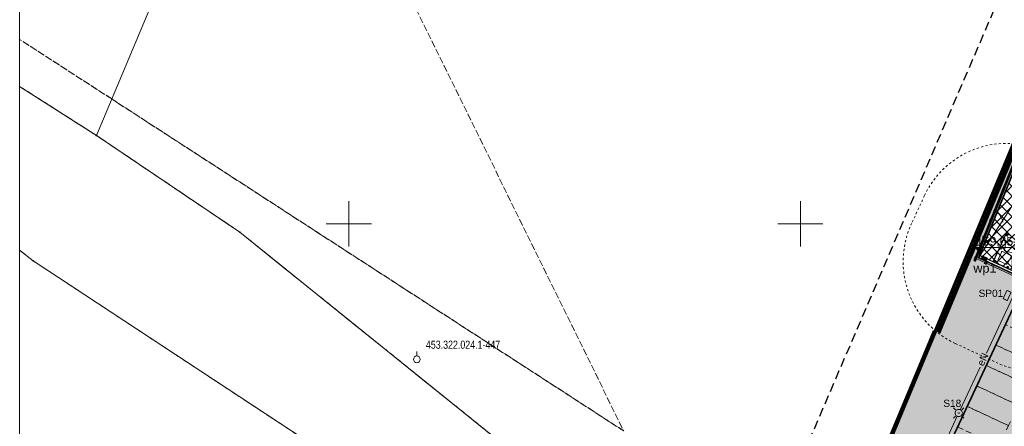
# Model space of a CAD drawing. Header units: millimetres. Extents: x 2049 to 5050, y -1200 to -312.
# Tile 5 of 23: x 2049 to 2158, y -1010 to -965. Entities that reach past the tile are written whole.
import ezdxf
from ezdxf.enums import TextEntityAlignment as Align

# ---------------------------------------------------------------- set-up
doc = ezdxf.new("R2010")
doc.units = ezdxf.units.MM
for name, pattern in [('BORDER2', [22.225, 6.35, -3.175, 6.35, -3.175, 0, -3.175]), ('DOT', [6.35, 0, -6.35]), ('HIDDEN', [9.525, 6.35, -3.175]), ('L_0_04', [1.5, 1, -0.5]), ('L_0_45', [0.5, 0.25, -0.25]), ('L_0_52', [1, 0.75, -0.25])]:
    doc.linetypes.add(name, pattern=pattern)
doc.layers.get('0').update_dxf_attribs({"lineweight": 5})
for name, color, linetype, lineweight in [('A_chodnik', 132, 'Continuous', 5), ('A_hatch nawierzchnia', 253, 'Continuous', 5), ('A_hatch zieleń', 3, 'Continuous', 5), ('A_koty wysokośc.', 53, 'Continuous', 5), ('A_latarnie', 22, 'Continuous', 5), ('A_mapa vector', 253, 'Continuous', 5), ('A_ogrodzenie 2_4m', 45, 'Continuous', 5), ('A_parking', 53, 'Continuous', 5), ('A_parking mp', 65, 'Continuous', 5), ('A_przekrojowe', 42, 'Continuous', 5), ('A_pzt granica działki', 1, 'BORDER2', 5), ('A_strefy oddziaływania obiektów', 71, 'L_0_45', 5), ('A_usunięcia', 1, 'Continuous', 5), ('A_wiata MGO', 197, 'Continuous', 5), ('A_widok', 142, 'Continuous', 5), ('IE_nn', 240, 'Continuous', 5), ('S-kd', 230, 'Continuous', 5), ('Z_UWAGI INSTALACJE WODNE', 150, 'Continuous', 5)]:
    doc.layers.add(name, color=color, linetype=linetype, lineweight=lineweight)
doc.styles.add('Arial', font='Arial.ttf')
doc.styles.get("Standard").update_dxf_attribs({"font": 'arial.ttf'})
pattern_1 = [(45, (9.5363, -381.6145), (-0.561266, 0.561266), []), (135, (9.5363, -381.6145), (-0.561266, -0.561266), [])]

# ---------------------------------------------------------------- blocks, each defined once
blk = doc.blocks.new('zw$ACAC')
at = {"layer": 'A_parking mp', "linetype": 'HIDDEN', "ltscale": 0.1}
blk.add_lwpolyline([(0.5, 0), (0, 0), (0, -5), (2.5, -5), (2.5, 0), (2, 0)], dxfattribs=at)
blk = doc.blocks.new('zw$72B4')
at = {"layer": 'A_ogrodzenie 2_4m'}
for p, q in [((0.05, -0.05), (-0.05, 0.05)), ((-0.05, -0.05), (0.05, 0.05))]:
    blk.add_line(p, q, dxfattribs=at)
at = {"layer": 'A_ogrodzenie 2_4m', "linetype": 'HIDDEN', "ltscale": 0.01}
blk.add_lwpolyline([(-0.12, 0.12), (-0.12, -0.12), (0.12, -0.12), (0.12, 0.12)], close=True, dxfattribs=at)
at = {"layer": 'A_ogrodzenie 2_4m'}
blk.add_lwpolyline([(-0.05, 0.05), (-0.05, -0.05), (0.05, -0.05), (0.05, 0.05)], close=True, dxfattribs=at)
blk = doc.blocks.new('zw$4BF9')
at = {"layer": 'A_ogrodzenie 2_4m'}
blk.add_lwpolyline([(11.14, 8.05), (11.14, 8.05), (-89.69, 55.03), (-87.99, 59.25), (-87.56, 60.24), (-75.49, 90.17), (-59.85, 129.16), (-17.97, 109.65), (59.05, 73.8), (29.36, 14.85), (23.38, 7.17)], dxfattribs=at)
for p, rotation in [((-86.62, 62.56), 68.03640882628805), ((-87.56, 60.24), 68.13174012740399), ((-87.99, 59.25), 68.13174012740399), ((-88.76, 57.35), 68.13174012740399), ((-89.69, 55.03), 65.02180580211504), ((-88.57, 54.5), 65.02180580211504)]:
    blk.add_blockref('zw$72B4', p, dxfattribs=dict(at, rotation=rotation))
blk = doc.blocks.new('zw$EA68')
at = {"layer": 'A_przekrojowe'}
h = blk.add_hatch(color=256, dxfattribs=at)
h.dxf.hatch_style = 1
h.paths.add_polyline_path([(-2.99, 1.17), (-3.17, 1.25), (-3.08, 1.44), (-2.9, 1.35)])
h = blk.add_hatch(color=256, dxfattribs=at)
h.dxf.hatch_style = 1
h.paths.add_polyline_path([(-1.53, 0.49), (-1.72, 0.58), (-1.63, 0.76), (-1.45, 0.68)])
h = blk.add_hatch(color=256, dxfattribs=at)
h.dxf.hatch_style = 1
h.paths.add_polyline_path([(-0.18, 0.08), (-0.27, -0.1), (-0.08, -0.18), (0, 0)])
h = blk.add_hatch(color=256, dxfattribs=at)
h.dxf.hatch_style = 1
h.paths.add_polyline_path([(-4.25, -1.55), (-4.43, -1.46), (-4.52, -1.65), (-4.34, -1.73)])
h = blk.add_hatch(color=256, dxfattribs=at)
h.dxf.hatch_style = 1
h.paths.add_polyline_path([(-0.86, -1.37), (-0.94, -1.55), (-0.76, -1.63), (-0.68, -1.45)])
h = blk.add_hatch(color=256, dxfattribs=at)
h.dxf.hatch_style = 1
h.paths.add_polyline_path([(-4.93, -3), (-5.11, -2.92), (-5.19, -3.1), (-5.01, -3.18)])
h = blk.add_hatch(color=256, dxfattribs=at)
h.dxf.hatch_style = 1
h.paths.add_polyline_path([(-1.53, -2.82), (-1.62, -3), (-1.44, -3.08), (-1.35, -2.9)])
h = blk.add_hatch(color=256, dxfattribs=at)
h.dxf.hatch_style = 1
h.paths.add_polyline_path([(-3.48, -3.68), (-3.66, -3.59), (-3.74, -3.77), (-3.56, -3.86)])
h = blk.add_hatch(color=256, dxfattribs=at)
h.dxf.hatch_style = 1
h.paths.add_polyline_path([(-2.21, -4.27), (-2.29, -4.45), (-2.11, -4.53), (-2.03, -4.35)])
for p, q in [((-3.21, 1.16), (-3.25, 1.18)), ((-4.22, -1.01), (-4.27, -0.99))]:
    blk.add_line(p, q, dxfattribs=at)
for points in [[(-4.27, -0.99), (-5.26, -3.12), (-2.09, -4.6), (0.07, 0.02), (-3.11, 1.5), (-3.25, 1.18)], [(-4.22, -1.01), (-5.19, -3.1), (-2.11, -4.53), (0, 0), (-3.08, 1.44), (-3.21, 1.16)]]:
    blk.add_lwpolyline(points, dxfattribs=at)
for points in [[(-2.99, 1.17), (-3.17, 1.25), (-3.08, 1.44), (-2.9, 1.35)], [(-1.53, 0.49), (-1.72, 0.58), (-1.63, 0.76), (-1.45, 0.68)], [(-0.18, 0.08), (-0.27, -0.1), (-0.08, -0.18), (0, 0)], [(-4.25, -1.55), (-4.43, -1.46), (-4.52, -1.65), (-4.34, -1.73)], [(-0.86, -1.37), (-0.94, -1.55), (-0.76, -1.63), (-0.68, -1.45)], [(-4.93, -3), (-5.11, -2.92), (-5.19, -3.1), (-5.01, -3.18)], [(-1.53, -2.82), (-1.62, -3), (-1.44, -3.08), (-1.35, -2.9)], [(-3.48, -3.68), (-3.66, -3.59), (-3.74, -3.77), (-3.56, -3.86)], [(-2.21, -4.27), (-2.29, -4.45), (-2.11, -4.53), (-2.03, -4.35)]]:
    blk.add_lwpolyline(points, close=True, dxfattribs=at)
at = {"layer": 'A_strefy oddziaływania obiektów'}
blk.add_lwpolyline([(-12.15, 5.66, -0.414214), (1.14, 10.5), (4.22, 9.06, -0.414214), (9.06, -4.22), (6.95, -8.76, -0.414214), (-6.33, -13.6), (-9.42, -12.16, -0.414214), (-14.26, 1.13)], format="xyb", close=True, dxfattribs=at)
at = {"layer": 'A_widok'}
for points in [[(-3.19, -0.04), (-2.43, -0.68, 0.427581), (-2.29, -0.66), (-1.74, 0.05, 0.400971), (-1.76, 0.19), (-2.45, 0.77, 0.400971), (-2.59, 0.77), (-3.2, 0.1, 0.427581)], [(-1.49, 0.2), (-1.91, -0.7, 0.427581), (-1.86, -0.83), (-1.03, -1.18, 0.400971), (-0.9, -1.13), (-0.51, -0.3, 0.400971), (-0.56, -0.17), (-1.36, 0.24, 0.427581)], [(-1.97, -1.05), (-2.7, -1.72, 0.427581), (-2.7, -1.87), (-2.06, -2.5, 0.400971), (-1.92, -2.5), (-1.25, -1.88, 0.400971), (-1.24, -1.74), (-1.83, -1.06, 0.427581)], [(-4.57, -2.79), (-3.81, -3.43, 0.427581), (-3.66, -3.41), (-3.12, -2.7, 0.400971), (-3.13, -2.56), (-3.83, -1.97, 0.400971), (-3.96, -1.98), (-4.57, -2.64, 0.427581)], [(-2.87, -2.55), (-3.29, -3.45, 0.427581), (-3.23, -3.58), (-2.4, -3.93, 0.400971), (-2.27, -3.88), (-1.89, -3.05, 0.400971), (-1.93, -2.92), (-2.73, -2.5, 0.427581)]]:
    blk.add_lwpolyline(points, format="xyb", close=True, dxfattribs=at)
blk = doc.blocks.new('zw$4BE7')
at = {"layer": 'A_latarnie'}
for p, q in [((-0.35, 0.35), (-0.57, 0.57)), ((0.35, 0.35), (0.57, 0.57)), ((-0.57, -0.57), (-0.35, -0.35)), ((0.57, -0.57), (0.35, -0.35))]:
    blk.add_line(p, q, dxfattribs=at)
at = {"layer": 'A_latarnie', "const_width": 0.1}
blk.add_lwpolyline([(0.15, -0.37, 0.831927), (-0.01, 0.4, 1.202028), (0.15, -0.37)], format="xyb", dxfattribs=at)
at = {"layer": 'A_latarnie'}
blk.add_lwpolyline([(0.04, -0.09, 0.05, 0.05, 0.831927), (0, 0.1, 0.05, 0.05, 1.202028)], format="xyseb", close=True, dxfattribs=at)
blk = doc.blocks.new('zw$8BE4')
at = {"layer": 'A_latarnie', "xscale": -1, "rotation": 179.9999999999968}
blk.add_blockref('zw$4BE7', (-31.77, -91.56), dxfattribs=at)
blk = doc.blocks.new('zw$83E')
at = {"layer": 'Z_UWAGI INSTALACJE WODNE', "linetype": 'DOT', "ltscale": 0.2}
for q in [(19.09, 40.97), (-40.97, 19.09)]:
    blk.add_line((0, 0), q, dxfattribs=at)
at = {"layer": 'Z_UWAGI INSTALACJE WODNE'}
for radius in [0.2, 0.15]:
    blk.add_circle((0, 0), radius, dxfattribs=at)
at = {"layer": 'Z_UWAGI INSTALACJE WODNE', "linetype": 'DOT', "ltscale": 0.2}
blk.add_arc((0, 0), 45.2, 65.0218, 155.0218, dxfattribs=at)
blk = doc.blocks.new('L_0_02_2')
at = {"color": 0}
blk.add_point((0, 0), dxfattribs=at)
blk = doc.blocks.new('L_0_02_1')
at = {"color": 0}
blk.add_point((0, 0), dxfattribs=at)
blk = doc.blocks.new('KTOK04_500')
at = {"color": 0, "linetype": 'Continuous', "lineweight": 13}
blk.add_arc((3, 0), 3, 119.9816, 180, dxfattribs=at)
blk = doc.blocks.new('zw$F0AB')
at = {"layer": 'A_mapa vector', "linetype": 'Continuous', "lineweight": 0}
for points in [[(8.5, 137.36, 1), (8.5, 137.45, 1)], [(24.38, 126.65, 1), (24.38, 126.74, 1)], [(1.49, 123.48, 1), (1.49, 123.57, 1)]]:
    blk.add_hatch(color=256, dxfattribs=at).paths.add_polyline_path(points)
at = {"layer": 'A_mapa vector', "linetype": 'CONTINUOUS', "lineweight": 0}
for p, q in [((8.5, 137.41), (53.56, 244.52)), ((85.15, 76.86), (135.77, 198.24)), ((0, 142.83), (8.5, 137.41)), ((8.5, 137.41), (24.38, 126.7)), ((24.38, 126.7), (55.53, 101.62)), ((0, 124.72), (1.49, 123.53)), ((1.49, 123.53), (31.5, 103.77))]:
    blk.add_line(p, q, dxfattribs=at)
at = {"layer": 'A_mapa vector', "linetype": 'ByBlock'}
blk.add_lwpolyline([(0, 244.52), (327.07, 244.52), (327.07, 0), (0, 0)], close=True, dxfattribs=at)
at = {"layer": 'A_mapa vector', "linetype": 'L_0_04', "lineweight": 25, "flags": 128}
blk.add_lwpolyline([(132.44, 208.42), (272.32, 142.97), (227.23, 59.26), (127.11, 42.43), (76.33, 77.73)], close=True, dxfattribs=at)
at = {"layer": 'A_mapa vector', "linetype": 'L_0_52', "lineweight": 0, "flags": 128}
for points in [[(27.99, 183.75), (66.9, 104.69)], [(10.2, 141.44), (0, 148.04)], [(0, 142.83), (8.5, 137.41)], [(66.9, 104.69), (10.2, 141.44)], [(8.5, 137.41), (24.38, 126.7)], [(24.38, 126.7), (55.53, 101.62)]]:
    blk.add_lwpolyline(points, dxfattribs=at)
at = {"layer": 'A_mapa vector', "linetype": 'L_0_45', "lineweight": 0, "flags": 128}
for points in [[(10.2, 141.44), (0, 148.04)], [(0, 148.04), (10.2, 141.44)], [(0, 142.83), (8.5, 137.41)], [(8.5, 137.41), (0, 142.83)], [(66.9, 104.69), (10.2, 141.44)], [(10.2, 141.44), (66.9, 104.69)], [(8.5, 137.41), (24.38, 126.7)], [(24.38, 126.7), (8.5, 137.41)], [(24.38, 126.7), (55.53, 101.62)], [(55.53, 101.62), (24.38, 126.7)], [(0, 124.72), (1.49, 123.53)], [(1.49, 123.53), (31.5, 103.77)]]:
    blk.add_lwpolyline(points, dxfattribs=at)
at = {"layer": 'A_mapa vector', "linetype": 'Continuous', "lineweight": 0, "flags": 128}
for points in [[(36.46, 125.12), (36.46, 130.12)], [(36.46, 125.12), (36.46, 130.12)], [(86.46, 125.12), (86.46, 130.12)], [(86.46, 125.12), (86.46, 130.12)], [(107.99, 129.02), (107.56, 128.03)], [(33.96, 127.62), (38.96, 127.62)], [(33.96, 127.62), (38.96, 127.62)], [(83.96, 127.62), (88.96, 127.62)], [(83.96, 127.62), (88.96, 127.62)], [(43.99, 112.99), (43.99, 113.49)]]:
    blk.add_lwpolyline(points, dxfattribs=at)
at = {"layer": 'A_mapa vector', "linetype": 'Continuous', "lineweight": 0}
for centre, radius in [((8.5, 137.41), 0.045), ((24.38, 126.7), 0.045), ((1.49, 123.53), 0.045), ((43.99, 112.62), 0.375)]:
    blk.add_circle(centre, radius, dxfattribs=at)
at = {"layer": 'A_mapa vector'}
for p in [(107.99, 129.02), (107.56, 128.03)]:
    blk.add_point(p, dxfattribs=at)
at = {"layer": 'A_mapa vector', "linetype": 'Continuous', "xscale": 0.5, "yscale": 0.5, "zscale": 0.5}
for name, p, rotation in [('L_0_02_2', (8.5, 137.41), 147.47), ('L_0_02_1', (8.5, 137.41), 326), ('L_0_02_1', (8.5, 137.41), 67.18), ('KTOK04_500', (107.99, 129.02), 246.4000000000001), ('L_0_02_1', (24.38, 126.7), 321.16), ('L_0_02_2', (24.38, 126.7), 146), ('L_0_02_2', (1.49, 123.53), 141.31), ('L_0_02_1', (1.49, 123.53), 326.64)]:
    blk.add_blockref(name, p, dxfattribs=dict(at, rotation=rotation))
at = {"layer": 'A_mapa vector', "style": 'Arial', "width": 0.78}
blk.add_text('453.322.024.1-447', height=0.9, dxfattribs=at).set_placement((44.99, 114.69), align=Align.TOP_LEFT)
blk = doc.blocks.new('zw$CA91')
at = {"layer": 'A_koty wysokośc.'}
h = blk.add_hatch(color=256, dxfattribs=at)
h.dxf.hatch_style = 1
h.paths.add_polyline_path([(-0.448, 0.753), (0, 0), (0, 0.753)])
blk.add_lwpolyline([(2.874, 0.753), (-0.448, 0.753), (0, 0), (0, 0.753)], dxfattribs=at)

msp = doc.modelspace()

# ---------------------------------------------------------------- hatches: boundary and pattern name
at = {"layer": 'A_hatch nawierzchnia'}
h = msp.add_hatch(dxfattribs=at)
h.set_pattern_fill('NET', color=256, scale=0.25, angle=45)
h.set_pattern_definition(pattern_1)
h.paths.add_polyline_path([(2162.6, -980.15), (2160.99, -978.3), (2159.43, -981.64), (2155.63, -991)])
h = msp.add_hatch(dxfattribs=at)
h.set_pattern_fill('NET', color=256, scale=0.25, angle=45)
h.set_pattern_definition(pattern_1)
h.paths.add_polyline_path([(2155.63, -991), (2162.6, -980.15), (2241.83, -1017.06), (2241.33, -1018.15), (2242.32, -1018.61), (2242.83, -1017.53), (2254.57, -1022.99), (2254.62, -1023.02), (2256.14, -1037.82), (2225.57, -1023.59), (2224.49, -1023.08), (2202.91, -1013.03), (2201.82, -1012.52), (2180.25, -1002.47), (2179.16, -1001.97)])
h.paths.add_polyline_path([(2204.27, -1013.33), (2222.85, -1021.99), (2225.89, -1015.46), (2207.31, -1006.8)], flags=16)
h.paths.add_polyline_path([(2182.06, -1002.98), (2200.64, -1011.64), (2203.68, -1005.11), (2185.1, -996.46)], flags=16)
h = msp.add_hatch(dxfattribs=at)
h.set_pattern_fill('CONC', color=256, scale=0.1, angle=45)
h.set_pattern_definition([(45, (10.2406, -378.4398), (-1.7960512, 1.7960512), [0, -2.54]), (45, (10.8872, -379.0504), (-1.7960512, 1.7960512), [0, -2.54]), (45, (9.9712, -378.0267), (-1.7960512, 1.7960512), [0, -2.54]), (23.1986, (9.59404, -379.5174), (7.18420523, 3.5921031), [0.2735656, -13.4047535]), (261.8699, (9.8455, -379.40965), (1.79605086, 8.9802562), [0.127, -12.573]), (175.6013, (9.82753, -379.53538), (19.75656246, -1.796048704), [0.2341753, -23.1834665]), (251.5651, (9.4504, -380.3436), (3.86e-06, -3.5921033), [0.056797, -5.6228158]), (11.3099, (9.4324, -380.3975), (5.38815528, 1.79604803), [0.0915822, -9.0665198]), (153.4349, (9.5222, -380.3795), (-5.38815159, 1.79605487), [0.0803224, -7.9518637]), (270, (10.7794, -379.3737), (1.7960518, -1.7960518), [0.107762, -3.484339]), (45, (10.7794, -379.4815), (4e-16, 3.5921024), [0.1524, -2.3876]), (180, (10.8872, -379.3737), (-1.7960518, -1.7960518), [0.107762, -3.484339]), (296.5651, (9.4144, -378.4398), (-1.79605487, 5.38815159), [0.0803224, -7.9518637]), (45, (9.4504, -378.5116), (4e-16, 3.5921024), [0.127, -2.413]), (188.1301, (9.54016, -378.42183), (-8.9802562, -1.79605086), [0.127, -12.573]), (258.6901, (8.4446, -379.3737), (1.79604803, 5.38815528), [0.0915822, -9.0665198]), (26.5651, (8.4266, -379.4635), (-5.38815159, -1.79605487), [0.1606448, -7.8715413]), (171.8699, (8.5703, -379.3917), (8.9802562, -1.79605086), [0.127, -12.573]), (45, (9.0373, -378.9247), (-1.7960512, 1.7960512), [0, -2.54]), (45, (9.0193, -379.8766), (-1.7960512, 1.7960512), [0, -2.54]), (45, (10.1867, -380.0383), (-1.7960512, 1.7960512), [0, -2.54]), (45, (10.115, -378.9966), (-1.7960512, 1.7960512), [0, -2.54]), (45, (9.2887, -379.212), (-1.7960512, 1.7960512), [0, -2.54]), (45, (8.8397, -379.5533), (-1.7960512, 1.7960512), [0, -2.54]), (45, (9.109, -379.4995), (-1.7960512, 1.7960512), [0, -2.54]), (45, (9.4683, -380.0024), (-1.7960512, 1.7960512), [0, -2.54]), (45, (8.9654, -380.3616), (-1.7960512, 1.7960512), [0, -2.54]), (45, (8.5703, -379.9305), (-1.7960512, 1.7960512), [0, -2.54]), (45, (8.1213, -379.5893), (-1.7960512, 1.7960512), [0, -2.54]), (45, (8.6062, -378.9606), (-1.7960512, 1.7960512), [0, -2.54]), (45, (8.9295, -378.4937), (-1.7960512, 1.7960512), [0, -2.54]), (45, (9.63, -377.937), (-1.7960512, 1.7960512), [0, -2.54]), (45, (9.7557, -378.9247), (-1.7960512, 1.7960512), [0, -2.54]), (45, (9.2528, -378.781), (-1.7960512, 1.7960512), [0, -2.54]), (45, (10.2586, -379.4995), (-1.7960512, 1.7960512), [0, -2.54]), (45, (9.8096, -380.128), (-1.7960512, 1.7960512), [0, -2.54]), (45, (10.7435, -379.9844), (-1.7960512, 1.7960512), [0, -2.54]), (45, (10.043, -380.4693), (-1.7960512, 1.7960512), [0, -2.54]), (45, (9.5222, -381.098), (-1.7960512, 1.7960512), [0, -2.54]), (45, (9.8275, -380.9722), (-1.7960512, 1.7960512), [0, -2.54]), (45, (9.594, -380.7028), (-1.7960512, 1.7960512), [0, -2.54]), (45, (11.0848, -379.7868), (-1.7960512, 1.7960512), [0, -2.54]), (45, (10.564, -378.835), (-1.7960512, 1.7960512), [0, -2.54]), (45, (9.9353, -378.386), (-1.7960512, 1.7960512), [0, -2.54]), (45, (10.4023, -380.5052), (-1.7960512, 1.7960512), [0, -2.54])])
h.paths.add_polyline_path([(2148.98, -1019.01), (2161.55, -1024.87), (2219.65, -1027.66), (2248.78, -1041.24), (2249.52, -1045.36), (2258.64, -1043.88), (2255.8, -1038.44), (2225.28, -1024.22), (2225.49, -1023.77), (2224.4, -1023.26), (2224.19, -1023.71), (2202.62, -1013.66), (2202.83, -1013.21), (2201.74, -1012.7), (2201.53, -1013.16), (2179.96, -1003.11), (2180.17, -1002.65), (2179.08, -1002.15), (2178.87, -1002.6), (2160.59, -994.09)])
at = {"layer": 'A_hatch zieleń'}
h = msp.add_hatch(dxfattribs=at)
h.set_pattern_fill('DOTS', color=256, scale=0.25, angle=45, style=2)
h.set_pattern_definition([(45, (9.53627, -381.61447), (-0.1403165, 0.420949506), [0, -0.396875])])
h.paths.add_polyline_path([(2134.43, -1038.22), (2185.05, -916.84), (2227.21, -936.48), (2304.21, -972.32), (2286.48, -1008.19), (2274.51, -1032.39), (2268.77, -1038.8), (2268.41, -1037.76), (2299.17, -971.73), (2282.12, -963.79), (2281.34, -965.48), (2247.95, -949.93), (2248.92, -947.86), (2223.81, -936.16), (2222.85, -938.23), (2187.28, -921.66), (2174.28, -949.58), (2172.74, -948.87), (2170.98, -952.64), (2172.52, -953.35), (2159.36, -981.61), (2155.45, -991.23), (2179.04, -1002.22), (2178.9, -1002.53), (2160.55, -993.98), (2148.87, -1019.05), (2161.53, -1024.95), (2219.63, -1027.74), (2248.71, -1041.29), (2249.49, -1045.66), (2167.23, -1060.36)])
h.paths.add_polyline_path([(2185.23, -1046.47), (2178.19, -1045.3), (2179.28, -1038.38), (2186.25, -1039.42)], flags=16)
h.paths.add_polyline_path([(2196.01, -1044.41), (2189.98, -1043.98), (2190.31, -1038.92), (2196.31, -1039.34)], flags=16)

# ---------------------------------------------------------------- linework, layer by layer
at = {"layer": 'A_chodnik'}
msp.add_lwpolyline([(2259.11, -1043.88), (2256.1, -1038.12), (2155.45, -991.23), (2159.36, -981.61), (2172.52, -953.35), (2170.98, -952.64), (2172.74, -948.87), (2174.28, -949.58), (2187.28, -921.66), (2222.85, -938.23), (2223.81, -936.16), (2248.92, -947.86), (2247.95, -949.93), (2281.34, -965.48), (2282.12, -963.79), (2299.17, -971.73), (2268.41, -1037.76), (2268.78, -1038.83)], close=True, dxfattribs=at)
msp.add_lwpolyline([(2179.08, -1002.15), (2155.55, -991.19), (2159.43, -981.64)], dxfattribs=at)
at = {"layer": 'A_hatch nawierzchnia'}
for p, q in [((2162.6, -980.15), (2155.63, -991)), ((2155.63, -991), (2256.11, -1037.81))]:
    msp.add_line(p, q, dxfattribs=at)
at = {"layer": 'A_parking'}
for points in [[(2179.04, -1002.22), (2178.9, -1002.53), (2160.55, -993.98), (2148.87, -1019.05), (2161.53, -1024.95), (2219.63, -1027.74)], [(2258.7, -1044.01), (2255.8, -1038.44), (2225.21, -1024.19), (2225.38, -1023.81), (2224.44, -1023.37), (2224.26, -1023.75), (2202.54, -1013.63), (2202.72, -1013.25), (2201.78, -1012.81), (2201.6, -1013.19), (2179.96, -1003.11), (2180.13, -1002.73), (2179.12, -1002.25), (2178.94, -1002.63), (2160.59, -994.09), (2148.98, -1019.01), (2161.55, -1024.87), (2219.65, -1027.66)]]:
    msp.add_lwpolyline(points, dxfattribs=at)
at = {"layer": 'A_pzt granica działki', "ltscale": 0.2, "const_width": 0.3}
msp.add_lwpolyline([(2185.05, -916.84), (2227.21, -936.48), (2304.21, -972.32), (2286.48, -1008.19), (2274.51, -1032.39), (2268.71, -1038.87), (2258.93, -1043.97), (2167.23, -1060.36), (2134.43, -1038.22)], close=True, dxfattribs=at)
at = {"layer": 'A_strefy oddziaływania obiektów', "ltscale": 5}
msp.add_lwpolyline([(2245.27, -1046.01, 0.5, 0.5, 0), (2258.8, -1043.59, 0.5, 0.5, 0), (2268.46, -1038.55, 0.5, 0.5, 0), (2274.18, -1032.17, 0.5, 0.5, 0), (2286.12, -1008.02, 0.5, 0.5, 0), (2303.67, -972.51, 0.5, 0.5, 0), (2227.04, -936.84, 0.5, 0.5, 0), (2185.26, -917.38, 0.5, 0.5, 0), (2151.02, -999.49, 0, 0, 0)], format="xyseb", dxfattribs=at)
at = {"layer": 'A_strefy oddziaływania obiektów', "ltscale": 5, "const_width": 0.5}
msp.add_lwpolyline([(2150.65, -999.33), (2150.65, -999.33), (2134.43, -1038.22), (2167.23, -1060.36), (2245.34, -1046.4)], dxfattribs=at)
at = {"layer": 'A_usunięcia', "color": 2, "linetype": 'HIDDEN', "ltscale": 0.1, "const_width": 0.3}
msp.add_lwpolyline([(2184.63, -918.04), (2157.27, -986.06), (2155.03, -991.61)], dxfattribs=at)
at = {"layer": 'IE_nn', "const_width": 0.1}
msp.add_lwpolyline([(2158.2, -995.74), (2158.62, -994.83), (2159.08, -995.04), (2158.65, -995.95)], close=True, dxfattribs=at)

# ---------------------------------------------------------------- block references
at = {"layer": 'A_latarnie'}
msp.add_blockref('zw$8BE4', (2185.05, -916.84), dxfattribs=at)
at = {"layer": 'A_ogrodzenie 2_4m'}
msp.add_blockref('zw$4BF9', (2244.83, -1046.3), dxfattribs=at)
at = {"layer": 'A_parking mp', "rotation": 245.0218058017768}
for p in [(2163.01, -1000.73), (2161.96, -1003), (2160.9, -1005.26), (2159.85, -1007.53), (2158.79, -1009.8)]:
    msp.add_blockref('zw$ACAC', p, dxfattribs=at)
at = {"layer": 'A_wiata MGO', "xscale": -1, "rotation": 40.04361160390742}
msp.add_blockref('zw$EA68', (2157.12, -991.64), dxfattribs=at)
at = {"layer": 'Z_UWAGI INSTALACJE WODNE', "xscale": -1, "rotation": 310.0436116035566}
msp.add_blockref('zw$83E', (2166.99, -982.71), dxfattribs=at)

# ---------------------------------------------------------------- next in the draw order: block references
at = {"layer": 'A_mapa vector'}
msp.add_blockref('zw$F0AB', (2049.28, -1115.08), dxfattribs=at)

# ---------------------------------------------------------------- next in the draw order: hatches: boundary and pattern name
at = {"layer": 'S-kd', "transparency": 33554687}
h = msp.add_hatch(dxfattribs=at)
h.set_pattern_fill('ANSI31', color=230, scale=0.01, angle=200.0218)
h.set_pattern_definition([(245.0218058, (3916.08595, -2554.604752), (0.02878037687, -0.01340717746), [])])
h.paths.add_polyline_path([(2156.27, -991.63), (2156.45, -991.25), (2155.91, -991), (2155.74, -991.38)])

# ---------------------------------------------------------------- next in the draw order: linework, layer by layer
at = {"layer": 'IE_nn'}
for p, q in [((2160.59, -992.71), (2156.37, -1001.77)), ((2155.66, -1003.31), (2153.45, -1008.04)), ((2153.11, -1008.76), (2150.56, -1014.26))]:
    msp.add_line(p, q, dxfattribs=at)
at = {"layer": 'S-kd'}
for points in [[(2155.65, -990.96), (2256.13, -1037.76), (2256.02, -1037.99), (2155.55, -991.19)], [(2156.27, -991.63), (2155.74, -991.38), (2155.91, -991), (2156.45, -991.25)]]:
    msp.add_lwpolyline(points, close=True, dxfattribs=at)

# ---------------------------------------------------------------- next in the draw order: block references
at = {"layer": 'A_koty wysokośc.', "xscale": 1.2, "yscale": 1.2, "zscale": 1.2}
msp.add_blockref('zw$CA91', (2155.72, -990.98), dxfattribs=at)

# ---------------------------------------------------------------- next in the draw order: texts
at = {"layer": 'A_koty wysokośc.', "insert": (2155.21, -989.47), "char_height": 0.96, "width": 6.1896, "attachment_point": 4}
msp.add_mtext('\\pxql;159,65', dxfattribs=at)
at = {"layer": 'IE_nn', "color": 5}
for s, p in [('SP01', (2155.48, -995.55)), ('S18', (2151.57, -1007.73))]:
    msp.add_text(s, height=0.8, dxfattribs=at).set_placement(p)
at = {"layer": 'IE_nn'}
msp.add_text('eN', height=0.8, rotation=65.0229, dxfattribs=at).set_placement((2156, -1003.28))
at = {"layer": 'S-kd', "color": 7}
msp.add_text('wp1', height=1, dxfattribs=at).set_placement((2154.9, -992.87))

doc.saveas('drawing.dxf')
